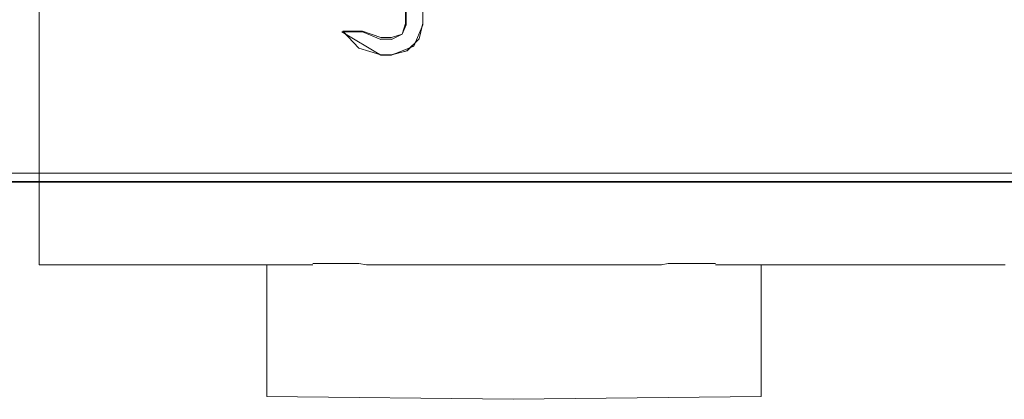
# Model space of a CAD drawing. Header units: millimetres. Extents: x -1290 to 1795, y -4192 to -1311.
# Tile 83 of 256: x 543.7 to 547.37, y -3259.01 to -3257.6. Entities that reach past the tile are written whole.
import ezdxf

# ---------------------------------------------------------------- set-up
doc = ezdxf.new("R2010")
doc.units = ezdxf.units.MM
doc.layers.add('Aparatura', color=7, linetype='Continuous', lineweight=13)

msp = doc.modelspace()

# ---------------------------------------------------------------- linework, layer by layer
at = {"layer": 'Aparatura', "lineweight": 13}
for points in [[(594.0574, -3258.2025), (529.2552, -3258.2025), (529.2552, -3248.9261), (594.0574, -3248.9261), (594.0574, -3258.2025)], [(594.0864, -3258.2007), (529.2585, -3258.2007), (529.2585, -3248.9279), (594.0864, -3248.9279), (594.0864, -3258.2007)], [(545.1219, -3257.6507), (545.1347, -3257.6112), (545.1347, -3257.5555), (545.1366, -3257.5537), (545.1366, -3257.6166), (545.1219, -3257.6507)], [(545.1996, -3257.6112), (545.1996, -3257.6167), (545.1957, -3257.6241), (545.1996, -3257.6112)], [(544.9097, -3257.6489), (544.8968, -3257.6417), (544.9024, -3257.6417), (544.9097, -3257.6489)], [(545.1706, -3257.6827), (545.1651, -3257.6955), (545.1523, -3257.701), (545.1706, -3257.6827)], [(545.0932, -3257.724), (545.0824, -3257.7297), (545.0427, -3257.7297), (545.0373, -3257.7259), (545.0427, -3257.7278), (545.0824, -3257.7278), (545.0932, -3257.724)], [(594.0574, -3258.2022), (529.2552, -3258.2022), (594.0574, -3258.2022)], [(594.0864, -3258.2004), (529.2585, -3258.2004), (594.0864, -3258.2004)]]:
    msp.add_lwpolyline(points, close=True, dxfattribs=at)
for points in [[(543.7681, -3257.812), (543.7681, -3254.9386)], [(543.7681, -3257.812), (543.7681, -3254.9386)], [(543.7681, -3254.9782), (543.7681, -3257.6758)], [(545.1348, -3257.5469), (545.1348, -3257.6114), (545.1221, -3257.6509), (545.0825, -3257.6634), (545.0428, -3257.6634), (544.9744, -3257.6401), (544.9005, -3257.6401), (544.9599, -3257.7028), (545.0428, -3257.7279), (545.0825, -3257.7279), (545.1402, -3257.7136), (545.1852, -3257.6688), (545.1996, -3257.6114), (545.1996, -3257.2548)], [(545.1348, -3257.5469), (545.1348, -3257.6114), (545.1221, -3257.6509), (545.0825, -3257.6634), (545.0428, -3257.6634), (544.9744, -3257.6401), (544.9005, -3257.6401), (544.9599, -3257.7028), (545.0428, -3257.7279), (545.0825, -3257.7279), (545.1402, -3257.7136), (545.1852, -3257.6688), (545.1996, -3257.6114), (545.1996, -3257.2548)], [(545.1348, -3257.5469), (545.1348, -3257.6114), (545.1221, -3257.6509), (545.0825, -3257.6634), (545.0428, -3257.6634), (544.9744, -3257.6401), (544.9005, -3257.6401), (544.9599, -3257.7028), (545.0428, -3257.7279), (545.0825, -3257.7279), (545.1402, -3257.7136), (545.1852, -3257.6688), (545.1996, -3257.6114), (545.1996, -3257.2548)], [(545.1348, -3257.5469), (545.1348, -3257.6114), (545.1221, -3257.6509), (545.0825, -3257.6634), (545.0428, -3257.6634), (544.9744, -3257.6401), (544.9005, -3257.6401), (544.9599, -3257.7028), (545.0428, -3257.7279), (545.0825, -3257.7279), (545.1402, -3257.7136), (545.1852, -3257.6688), (545.1996, -3257.6114), (545.1996, -3257.2548)], [(545.1993, -3257.2548), (545.1993, -3257.6115)], [(545.1993, -3257.2566), (545.1993, -3257.6169)], [(545.1344, -3257.5469), (545.1344, -3257.6115)], [(545.1362, -3257.5537), (545.1362, -3257.6169)], [(545.0821, -3257.7279), (545.14, -3257.7136), (545.1852, -3257.6686), (545.1996, -3257.6112)], [(545.0821, -3257.6633), (545.1221, -3257.6507), (545.1348, -3257.6112)], [(545.0821, -3257.7297), (545.1653, -3257.6956), (545.1996, -3257.6166)], [(545.0821, -3257.6704), (545.122, -3257.6507), (545.1366, -3257.6166)], [(544.8968, -3257.6417), (545.043, -3257.7297)], [(544.8968, -3257.6417), (544.9746, -3257.6417)], [(544.9004, -3257.6399), (544.96, -3257.7028), (545.043, -3257.7279)], [(544.9004, -3257.6399), (544.9746, -3257.6399)], [(544.9742, -3257.6399), (545.043, -3257.6633)], [(544.9742, -3257.6417), (545.043, -3257.6704)], [(545.0427, -3257.6629), (545.0825, -3257.6629)], [(545.0427, -3257.6701), (545.0825, -3257.6701)], [(545.0825, -3257.7276), (545.0427, -3257.7276)], [(545.0825, -3257.7294), (545.0427, -3257.7294)], [(543.7681, -3257.9873), (543.7681, -3257.8116)], [(543.7681, -3257.9873), (543.7681, -3257.8116)], [(543.7681, -3258.0107), (543.7681, -3257.987)], [(543.7681, -3258.0107), (543.7681, -3257.987)], [(543.7681, -3258.0103), (543.7681, -3258.4867)], [(543.7681, -3258.0103), (543.7681, -3258.4921)], [(540.154, -3258.1695), (554.5524, -3258.1695)], [(543.7681, -3258.5064), (543.7681, -3258.4863)], [(543.7681, -3258.5118), (543.7681, -3258.4917)], [(544.7893, -3258.5115), (543.7681, -3258.5115)], [(544.6177, -3258.5115), (544.6177, -3258.5707)], [(544.789, -3258.5061), (544.9603, -3258.5061)], [(544.9889, -3258.5118), (544.9599, -3258.5061)], [(544.9886, -3258.5115), (546.0886, -3258.5115)], [(546.0883, -3258.5118), (546.1141, -3258.5061)], [(546.1137, -3258.5061), (546.2904, -3258.5061)], [(546.29, -3258.5115), (546.7727, -3258.5115)], [(546.4609, -3258.5115), (546.4609, -3258.5707)], [(546.7723, -3258.5115), (547.3704, -3258.5115)], [(544.6177, -3259.0022), (544.6177, -3258.565)], [(546.4609, -3258.565), (546.4609, -3259.0022)], [(544.6177, -3259.0019), (545.5361, -3259.013)], [(545.5357, -3259.013), (546.4613, -3259.0019)]]:
    msp.add_lwpolyline(points, dxfattribs=at)

doc.saveas('drawing.dxf')
